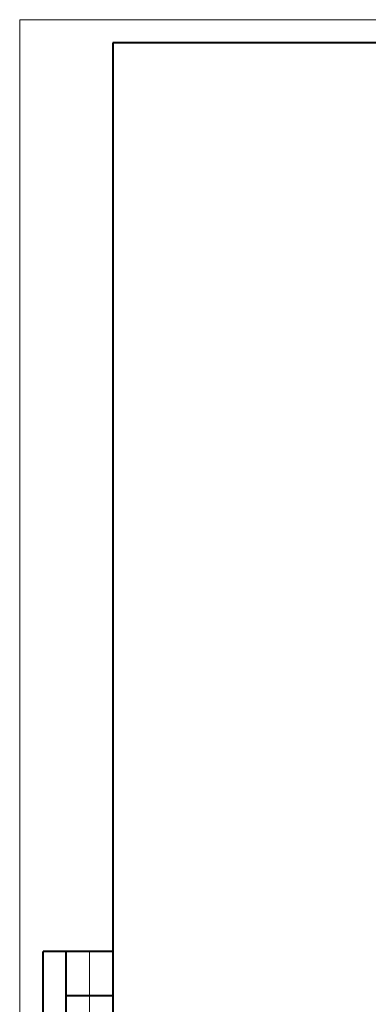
# Model space of a CAD drawing. Header units: inches. Extents: x -7172153 to -7050982, y 6177127 to 6261127.
# Tile 6 of 15: x -7172153 to -7157198, y 6218858 to 6261127. Entities that reach past the tile are written whole.
import ezdxf

# ---------------------------------------------------------------- set-up
doc = ezdxf.new("R2010")
doc.units = ezdxf.units.IN
doc.header["$LTSCALE"] = 1000
doc.header["$MEASUREMENT"] = 0
doc.layers.add('СК-200-Р(амка)', color=7, linetype='Continuous', lineweight=40)
doc.layers.add('СК-210-Р-РАМКА ЛИНИИ ТОНКИЕ', color=7, linetype='Continuous', lineweight=15)

msp = doc.modelspace()

# ---------------------------------------------------------------- linework, layer by layer
at = {"layer": 'СК-200-Р(амка)'}
for p, q in [((-7054352.8, 6260126.7), (-7168152.8, 6260126.7)), ((-7168152.8, 6260126.7), (-7168152.8, 6178126.7)), ((-7168152.8, 6221126.7), (-7171152.8, 6221126.7)), ((-7171152.8, 6195126.7), (-7171152.8, 6221126.7)), ((-7170152.8, 6195126.7), (-7170152.8, 6221126.7)), ((-7168152.8, 6219226.7), (-7170152.8, 6219226.7))]:
    msp.add_line(p, q, dxfattribs=at)
at = {"layer": 'СК-210-Р-РАМКА ЛИНИИ ТОНКИЕ'}
for p, q in [((-7172152.8, 6177126.7), (-7172152.8, 6261126.7)), ((-7172152.8, 6261126.7), (-7053352.8, 6261126.7)), ((-7169152.8, 6195126.7), (-7169152.8, 6221126.7))]:
    msp.add_line(p, q, dxfattribs=at)

doc.saveas('drawing.dxf')
